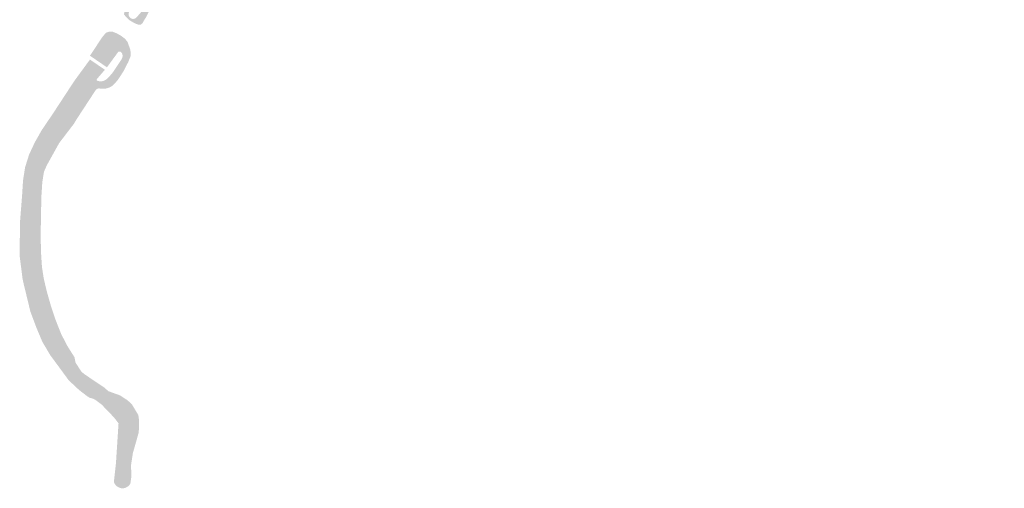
# Model space of a CAD drawing. Header units: metres. Extents: x 200208 to 204756, y 461621 to 464277.
# Tile 4 of 184: x 202027 to 202521, y 462245 to 462480. Entities that reach past the tile are written whole.
import ezdxf

# ---------------------------------------------------------------- set-up
doc = ezdxf.new("R2010")
doc.units = ezdxf.units.M
doc.layers.add('B-WE-OG-WATER_SLOOT-GA', color=7, linetype='Continuous', lineweight=18, true_color=0x70dbff, transparency=0.5)
doc.layers.add('B-WE-OG-WATER_SLOOT_TALUD-GA', color=7, linetype='Continuous', lineweight=18, true_color=0x9ee58b, transparency=0.5)

msp = doc.modelspace()

# ---------------------------------------------------------------- hatches: boundary and pattern name
at = {"layer": 'B-WE-OG-WATER_SLOOT-GA'}
h = msp.add_hatch(color=256, dxfattribs=at)
h.dxf.hatch_style = 1
edge = h.paths.add_edge_path()
edge.add_arc((202076.7915201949, 462462.9782253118), 1.041738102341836, 49.215498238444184, 139.1940747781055, ccw=False)
edge.add_arc((202076.0623940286, 462462.0420819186), 2.227629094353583, 2.442081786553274, 50.74424802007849, ccw=False)
edge.add_arc((202074.7935321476, 462461.9226010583), 3.501038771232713, -34.234146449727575, 3.5109138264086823, ccw=False)
edge.add_line((202077.688, 462459.953), (202072.996, 462452.938))
edge.add_line((202072.996, 462452.938), (202070.725, 462450.549))
edge.add_arc((202067.301225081, 462453.7059534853), 4.657101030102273, 248.09756953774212, 317.32183609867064, ccw=False)
edge.add_line((202065.564, 462449.385), (202063.483, 462445.91))
edge.add_arc((202065.4496722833, 462444.2901462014), 2.547886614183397, 74.72310033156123, 140.5233509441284, ccw=False)
edge.add_arc((202067.3002473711, 462453.7094492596), 7.060623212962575, 260.3855469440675, 317.2975778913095)
edge.add_line((202072.489, 462448.921), (202074.878, 462451.434))
edge.add_line((202074.878, 462451.434), (202080.013, 462459.113))
edge.add_arc((202075.7114676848, 462461.922113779), 5.137538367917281, 326.8534727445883, 393.3702194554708)
edge.add_line((202080.002, 462464.748), (202077.34, 462469.002))
edge.add_line((202077.34, 462469.002), (202076.657, 462469.479))
edge.add_line((202076.657, 462469.479), (202077.14, 462470.171))
edge.add_line((202077.14, 462470.171), (202074.844, 462471.773))
edge.add_line((202074.844, 462471.773), (202074.361, 462471.082))
edge.add_line((202074.361, 462471.082), (202073.504, 462471.681))
edge.add_arc((202072.6701843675, 462470.3298920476), 1.587684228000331, 58.31982377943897, 136.7374277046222)
edge.add_line((202071.514, 462471.418), (202069.941, 462469.263))
edge.add_line((202069.941, 462469.263), (202069.294, 462469.734))
edge.add_line((202069.294, 462469.734), (202068.823, 462469.088))
edge.add_line((202068.823, 462469.088), (202069.469, 462468.617))
edge.add_line((202069.469, 462468.617), (202063.691, 462460.701))
edge.add_line((202063.691, 462460.701), (202070.465, 462456.074))
edge.add_line((202070.465, 462456.074), (202076.003, 462463.659))
h = msp.add_hatch(color=256, dxfattribs=at)
h.dxf.hatch_style = 1
edge = h.paths.add_edge_path()
edge.add_arc((202078.9528219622, 462249.9283195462), 2.473893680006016, 192.3309363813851, 311.9009739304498)
edge.add_line((202080.605, 462248.087), (202081.575, 462250.284))
edge.add_line((202081.575, 462250.284), (202081.941, 462253.414))
edge.add_line((202081.941, 462253.414), (202081.993, 462257.85))
edge.add_line((202081.993, 462257.85), (202082.415, 462260.398))
edge.add_line((202082.415, 462260.398), (202084.156, 462266.937))
edge.add_line((202084.156, 462266.937), (202085.17, 462273.567))
edge.add_line((202085.17, 462273.567), (202085.295, 462278.68))
edge.add_line((202085.295, 462278.68), (202083.972, 462283.278))
edge.add_line((202083.972, 462283.278), (202082.631, 462285.544))
edge.add_line((202082.631, 462285.544), (202082.087, 462286.532))
edge.add_line((202082.087, 462286.532), (202081.377, 462287.374))
edge.add_line((202081.377, 462287.374), (202080.327, 462288.192))
edge.add_line((202080.327, 462288.192), (202078.67, 462289.17))
edge.add_line((202078.67, 462289.17), (202075.304, 462289.92))
edge.add_line((202075.304, 462289.92), (202073.426, 462290.635))
edge.add_line((202073.426, 462290.635), (202072.431, 462290.992))
edge.add_line((202072.431, 462290.992), (202069.491, 462292.926))
edge.add_line((202069.491, 462292.926), (202062.327, 462298.014))
edge.add_line((202062.327, 462298.014), (202059.286, 462300.391))
edge.add_line((202059.286, 462300.391), (202057.982, 462300.927))
edge.add_line((202057.982, 462300.927), (202057.115, 462301.099))
edge.add_line((202057.115, 462301.099), (202056.383, 462301.435))
edge.add_line((202056.383, 462301.435), (202056.164, 462301.734))
edge.add_line((202056.164, 462301.734), (202053.194, 462306.173))
edge.add_line((202053.194, 462306.173), (202051.704, 462309.232))
edge.add_line((202051.704, 462309.232), (202051.329, 462311.252))
edge.add_line((202051.329, 462311.252), (202050.895, 462312.26))
edge.add_line((202050.895, 462312.26), (202049.473, 462313.924))
edge.add_line((202049.473, 462313.924), (202048.223, 462316.079))
edge.add_line((202048.223, 462316.079), (202046.638, 462317.853))
edge.add_line((202046.638, 462317.853), (202045.183, 462319.936))
edge.add_line((202045.183, 462319.936), (202044.592, 462321.033))
edge.add_line((202044.592, 462321.033), (202043.974, 462322.608))
edge.add_line((202043.974, 462322.608), (202043.23, 462325.101))
edge.add_line((202043.23, 462325.101), (202041.754, 462330.726))
edge.add_line((202041.754, 462330.726), (202041.613, 462332.999))
edge.add_line((202041.613, 462332.999), (202041.325, 462333.603))
edge.add_line((202041.325, 462333.603), (202040.857, 462334.496))
edge.add_line((202040.857, 462334.496), (202040.227, 462335.343))
edge.add_line((202040.227, 462335.343), (202037.924, 462343.275))
edge.add_line((202037.924, 462343.275), (202036.408, 462347.295))
edge.add_line((202036.408, 462347.295), (202036.077, 462348.91))
edge.add_line((202036.077, 462348.91), (202035.234, 462355.82))
edge.add_line((202035.234, 462355.82), (202034.118, 462367.872))
edge.add_line((202034.118, 462367.872), (202033.878, 462371.872))
edge.add_line((202033.878, 462371.872), (202034.127, 462386.329))
edge.add_line((202034.127, 462386.329), (202035.397, 462397.859))
edge.add_line((202035.397, 462397.859), (202035.755, 462399.217))
edge.add_line((202035.755, 462399.217), (202037.208, 462402.374))
edge.add_line((202037.208, 462402.374), (202042.83, 462413.889))
edge.add_line((202042.83, 462413.889), (202045.985, 462419.459))
edge.add_line((202045.985, 462419.459), (202051.474, 462427.553))
edge.add_line((202051.474, 462427.553), (202063.483, 462445.91))
edge.add_line((202063.483, 462445.91), (202065.564, 462449.385))
edge.add_arc((202065.8387328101, 462449.853651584), 0.5432425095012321, 133.7607357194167, 239.6203262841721, ccw=False)
edge.add_line((202065.463, 462450.246), (202069.417, 462454.853))
edge.add_line((202069.417, 462454.853), (202062.429, 462459.625))
edge.add_line((202062.429, 462459.625), (202060.361, 462456.679))
edge.add_line((202060.361, 462456.679), (202054.109, 462446.685))
edge.add_line((202054.109, 462446.685), (202044.116, 462432.213))
edge.add_line((202044.116, 462432.213), (202035.69, 462419.058))
edge.add_line((202035.69, 462419.058), (202031.523, 462409.426))
edge.add_line((202031.523, 462409.426), (202030.205, 462404.714))
edge.add_line((202030.205, 462404.714), (202028.912, 462397.005))
edge.add_line((202028.912, 462397.005), (202027.716, 462384.385))
edge.add_line((202027.716, 462384.385), (202027.677, 462380.85))
edge.add_line((202027.677, 462380.85), (202027.426, 462372.006))
edge.add_line((202027.426, 462372.006), (202027.718, 462361.994))
edge.add_line((202027.718, 462361.994), (202028.162, 462354.962))
edge.add_line((202028.162, 462354.962), (202029.163, 462348.423))
edge.add_line((202029.163, 462348.423), (202030.765, 462341.561))
edge.add_line((202030.765, 462341.561), (202033.014, 462333.596))
edge.add_line((202033.014, 462333.596), (202034.29, 462329.773))
edge.add_line((202034.29, 462329.773), (202037.692, 462321.53))
edge.add_line((202037.692, 462321.53), (202042.491, 462312.457))
edge.add_line((202042.491, 462312.457), (202046.897, 462305.748))
edge.add_line((202046.897, 462305.748), (202050.751, 462301.276))
edge.add_line((202050.751, 462301.276), (202053.867, 462298.121))
edge.add_line((202053.867, 462298.121), (202061.124, 462291.81))
edge.add_line((202061.124, 462291.81), (202061.537, 462291.21))
edge.add_line((202061.537, 462291.21), (202062.888, 462290.665))
edge.add_line((202062.888, 462290.665), (202064.534, 462289.905))
edge.add_line((202064.534, 462289.905), (202072.099, 462284.59))
edge.add_line((202072.099, 462284.59), (202076.174, 462280.569))
edge.add_line((202076.174, 462280.569), (202078.235, 462276.822))
edge.add_line((202078.235, 462276.822), (202079.247, 462273.995))
edge.add_line((202079.247, 462273.995), (202079.44, 462273.444))
edge.add_line((202079.44, 462273.444), (202079.837, 462271.737))
edge.add_line((202079.837, 462271.737), (202080.02, 462269.712))
edge.add_line((202080.02, 462269.712), (202079.819, 462265.184))
edge.add_line((202079.819, 462265.184), (202076.87, 462253.706))
edge.add_line((202076.87, 462253.706), (202076.502, 462252.062))
edge.add_line((202076.502, 462252.062), (202076.536, 462249.4))
at = {"layer": 'B-WE-OG-WATER_SLOOT_TALUD-GA'}
h = msp.add_hatch(color=256, dxfattribs=at)
h.dxf.hatch_style = 1
edge = h.paths.add_edge_path()
edge.add_line((203004.744, 463575.181), (203002.495, 463575.041))
edge.add_line((203002.495, 463575.041), (203002.175, 463567.01))
edge.add_line((203002.175, 463567.01), (203002.183, 463561.219))
edge.add_line((203002.183, 463561.219), (203002.875, 463549.32))
edge.add_line((203002.875, 463549.32), (203004.697, 463530.505))
edge.add_line((203004.697, 463530.505), (203005.767, 463523.699))
edge.add_arc((203009.1272007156, 463524.6274434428), 3.486109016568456, 195.4457924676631, 237.4782552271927)
edge.add_line((203007.253, 463521.688), (203013.7, 463518.135))
edge.add_arc((203012.6691276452, 463517.475665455), 1.223691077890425, -100.88728047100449, 32.602531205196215, ccw=False)
edge.add_line((203012.438, 463516.274), (203008.425, 463517.929))
edge.add_arc((203007.7043474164, 463516.0199078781), 2.040581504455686, 69.31925830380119, 180.8678696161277)
edge.add_line((203005.664, 463515.989), (203005.979, 463494.273))
edge.add_line((203005.979, 463494.273), (203006.135, 463483.116))
edge.add_line((203006.135, 463483.116), (203005.968, 463477.86))
edge.add_line((203005.968, 463477.86), (203004.848, 463462.007))
edge.add_line((203004.848, 463462.007), (203002.599, 463445.457))
edge.add_line((203002.599, 463445.457), (202999.575, 463428.827))
edge.add_line((202999.575, 463428.827), (202994.995, 463409.699))
edge.add_line((202994.995, 463409.699), (202988.371, 463385.002))
edge.add_line((202988.371, 463385.002), (202981.811, 463360.656))
edge.add_line((202981.811, 463360.656), (202974.221, 463333.496))
edge.add_line((202974.221, 463333.496), (202970.572, 463319.376))
edge.add_line((202970.572, 463319.376), (202967.405, 463311.216))
edge.add_arc((202846.8480377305, 463355.1366138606), 128.3082283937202, 328.4404081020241, 339.98259926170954, ccw=False)
edge.add_arc((202882.8688175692, 463331.4560727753), 85.23131966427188, 313.618567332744, 329.33140310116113, ccw=False)
edge.add_line((202941.666, 463269.753), (202928.26, 463258.734))
edge.add_line((202928.26, 463258.734), (202920.217, 463255.385))
edge.add_line((202920.217, 463255.385), (202911.09, 463253.943))
edge.add_line((202911.09, 463253.943), (202902.476, 463252.522))
edge.add_arc((202909.6235396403, 463189.9939270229), 62.93526223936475, 96.5211351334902, 113.6600880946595)
edge.add_arc((202908.0719637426, 463200.4819857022), 52.77981909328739, 116.6878351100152, 144.5338387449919)
edge.add_line((202865.085, 463231.106), (202857.201, 463221.407))
edge.add_line((202857.201, 463221.407), (202846.951, 463207.465))
edge.add_line((202846.951, 463207.465), (202836.938, 463190.905))
edge.add_line((202836.938, 463190.905), (202828.203, 463176.818))
edge.add_line((202828.203, 463176.818), (202819.532, 463163.726))
edge.add_line((202819.532, 463163.726), (202812.041, 463151.319))
edge.add_line((202812.041, 463151.319), (202806.546, 463140.381))
edge.add_line((202806.546, 463140.381), (202800.073, 463126.383))
edge.add_line((202800.073, 463126.383), (202795.103, 463116.888))
edge.add_line((202795.103, 463116.888), (202792.039, 463111.658))
edge.add_line((202792.039, 463111.658), (202786.449, 463103.24))
edge.add_line((202786.449, 463103.24), (202783.668, 463099.657))
edge.add_line((202783.668, 463099.657), (202778.772, 463094.128))
edge.add_line((202778.772, 463094.128), (202771.151, 463087.023))
edge.add_line((202771.151, 463087.023), (202765.204, 463082.181))
edge.add_line((202765.204, 463082.181), (202761.5, 463079.388))
edge.add_line((202761.5, 463079.388), (202752.868, 463073.659))
edge.add_line((202752.868, 463073.659), (202737.363, 463063.78))
edge.add_line((202737.363, 463063.78), (202717.331, 463051.103))
edge.add_line((202717.331, 463051.103), (202705.902, 463044.242))
edge.add_line((202705.902, 463044.242), (202688.642, 463033.141))
edge.add_line((202688.642, 463033.141), (202674.478, 463024.169))
edge.add_line((202674.478, 463024.169), (202662.773, 463016.687))
edge.add_line((202662.773, 463016.687), (202654.353, 463011.303))
edge.add_line((202654.353, 463011.303), (202651.621, 463009.509))
edge.add_line((202651.621, 463009.509), (202646.2, 463005.971))
edge.add_line((202646.2, 463005.971), (202635.884, 462998.727))
edge.add_line((202635.884, 462998.727), (202624.657, 462989.682))
edge.add_line((202624.657, 462989.682), (202617.846, 462983.333))
edge.add_line((202617.846, 462983.333), (202605.59, 462970.859))
edge.add_line((202605.59, 462970.859), (202595.622, 462960.566))
edge.add_line((202595.622, 462960.566), (202581.341, 462945.148))
edge.add_line((202581.341, 462945.148), (202565.23, 462928.317))
edge.add_line((202565.23, 462928.317), (202557.733, 462920.265))
edge.add_line((202557.733, 462920.265), (202548.416, 462910.996))
edge.add_line((202548.416, 462910.996), (202542.462, 462905.84))
edge.add_line((202542.462, 462905.84), (202539.241, 462903.346))
edge.add_line((202539.241, 462903.346), (202532.779, 462898.989))
edge.add_line((202532.779, 462898.989), (202528.967, 462897.017))
edge.add_line((202528.967, 462897.017), (202521.67, 462893.63))
edge.add_line((202521.67, 462893.63), (202517.469, 462891.946))
edge.add_line((202517.469, 462891.946), (202500.296, 462885.95))
edge.add_line((202500.296, 462885.95), (202489.33, 462881.892))
edge.add_line((202489.33, 462881.892), (202479.406, 462877.744))
edge.add_line((202479.406, 462877.744), (202470.815, 462874.056))
edge.add_line((202470.815, 462874.056), (202463.179, 462869.796))
edge.add_line((202463.179, 462869.796), (202454.153, 462864.552))
edge.add_line((202454.153, 462864.552), (202449.69, 462862.439))
edge.add_line((202449.69, 462862.439), (202433.201, 462851.827))
edge.add_line((202433.201, 462851.827), (202417.504, 462842.102))
edge.add_line((202417.504, 462842.102), (202411.726, 462837.697))
edge.add_line((202411.726, 462837.697), (202411.307, 462837.418))
edge.add_line((202411.307, 462837.418), (202410.348, 462836.844))
edge.add_line((202410.348, 462836.844), (202407.66, 462835.625))
edge.add_line((202407.66, 462835.625), (202394.261, 462826.997))
edge.add_line((202394.261, 462826.997), (202385.439, 462821.827))
edge.add_line((202385.439, 462821.827), (202377.997, 462817.688))
edge.add_line((202377.997, 462817.688), (202372.435, 462814.781))
edge.add_line((202372.435, 462814.781), (202361.132, 462810.613))
edge.add_line((202361.132, 462810.613), (202346.184, 462806.071))
edge.add_line((202346.184, 462806.071), (202341.531, 462805.312))
edge.add_line((202341.531, 462805.312), (202332.56, 462802.998))
edge.add_line((202332.56, 462802.998), (202319.549, 462800.294))
edge.add_line((202319.549, 462800.294), (202318.271, 462799.747))
edge.add_line((202318.271, 462799.747), (202317.02, 462799.026))
edge.add_line((202317.02, 462799.026), (202311.642, 462797.199))
edge.add_line((202311.642, 462797.199), (202310.942, 462797.071))
edge.add_line((202310.942, 462797.071), (202308.181, 462797.359))
edge.add_line((202308.181, 462797.359), (202306.123, 462797.166))
edge.add_line((202306.123, 462797.166), (202294.349, 462794.601))
edge.add_line((202294.349, 462794.601), (202280.062, 462791.048))
edge.add_line((202280.062, 462791.048), (202257.181, 462785.956))
edge.add_line((202257.181, 462785.956), (202256.159, 462785.572))
edge.add_line((202256.159, 462785.572), (202254.76, 462784.732))
edge.add_line((202254.76, 462784.732), (202252.47, 462783.95))
edge.add_line((202252.47, 462783.95), (202232.817, 462779.733))
edge.add_line((202232.817, 462779.733), (202230.811, 462778.988))
edge.add_line((202230.811, 462778.988), (202228.979, 462777.962))
edge.add_line((202228.979, 462777.962), (202225.259, 462776.235))
edge.add_line((202225.259, 462776.235), (202223.757, 462775.493))
edge.add_line((202223.757, 462775.493), (202217.542, 462770.425))
edge.add_line((202217.542, 462770.425), (202209.057, 462762.476))
edge.add_line((202209.057, 462762.476), (202201.148, 462755.643))
edge.add_line((202201.148, 462755.643), (202195.267, 462749.725))
edge.add_line((202195.267, 462749.725), (202185.999, 462740.531))
edge.add_line((202185.999, 462740.531), (202180.718, 462734.633))
edge.add_line((202180.718, 462734.633), (202174.348, 462726.828))
edge.add_line((202174.348, 462726.828), (202168.805, 462718.261))
edge.add_line((202168.805, 462718.261), (202164.963, 462710.719))
edge.add_line((202164.963, 462710.719), (202158.958, 462694.789))
edge.add_line((202158.958, 462694.789), (202158.962, 462693.53))
edge.add_line((202158.962, 462693.53), (202158.926, 462692.819))
edge.add_line((202158.926, 462692.819), (202156.429, 462685.553))
edge.add_line((202156.429, 462685.553), (202155.233, 462683.089))
edge.add_line((202155.233, 462683.089), (202151.566, 462672.15))
edge.add_line((202151.566, 462672.15), (202150.797, 462668.901))
edge.add_line((202150.797, 462668.901), (202150.64, 462668.276))
edge.add_line((202150.64, 462668.276), (202150.038, 462667.112))
edge.add_line((202150.038, 462667.112), (202148.662, 462662.968))
edge.add_line((202148.662, 462662.968), (202144.91, 462653.359))
edge.add_line((202144.91, 462653.359), (202143.233, 462646.911))
edge.add_line((202143.233, 462646.911), (202140.589, 462638.109))
edge.add_line((202140.589, 462638.109), (202131.641, 462612.558))
edge.add_line((202131.641, 462612.558), (202125.252, 462591.099))
edge.add_line((202125.252, 462591.099), (202119.912, 462573.362))
edge.add_line((202119.912, 462573.362), (202119.901, 462571.995))
edge.add_line((202119.901, 462571.995), (202119.949, 462570.911))
edge.add_line((202119.949, 462570.911), (202119.921, 462570.723))
edge.add_line((202119.921, 462570.723), (202119.256, 462568.792))
edge.add_line((202119.256, 462568.792), (202118.802, 462568.373))
edge.add_line((202118.802, 462568.373), (202118.61, 462568.205))
edge.add_line((202118.61, 462568.205), (202112.787, 462549.518))
edge.add_line((202112.787, 462549.518), (202106.761, 462529.967))
edge.add_line((202106.761, 462529.967), (202101.888, 462514.51))
edge.add_line((202101.888, 462514.51), (202097.103, 462501.258))
edge.add_line((202097.103, 462501.258), (202092.065, 462490.278))
edge.add_line((202092.065, 462490.278), (202089.985, 462486.725))
edge.add_line((202089.985, 462486.725), (202087.273, 462483.354))
edge.add_line((202087.273, 462483.354), (202084.949, 462480.771))
edge.add_arc((202083.6345612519, 462482.7025527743), 2.336374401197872, 145.2881536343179, 304.2356336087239, ccw=False)
edge.add_line((202081.714, 462484.033), (202086.339, 462490.763))
edge.add_line((202086.339, 462490.763), (202089.17, 462494.534))
edge.add_line((202089.17, 462494.534), (202091.526, 462498.972))
edge.add_line((202091.526, 462498.972), (202093.333, 462503.251))
edge.add_line((202093.333, 462503.251), (202099.01, 462520.035))
edge.add_line((202099.01, 462520.035), (202105.006, 462540.898))
edge.add_line((202105.006, 462540.898), (202110.373, 462558.442))
edge.add_line((202110.373, 462558.442), (202114.991, 462573.518))
edge.add_line((202114.991, 462573.518), (202119.822, 462591.082))
edge.add_line((202119.822, 462591.082), (202126.958, 462614.063))
edge.add_line((202126.958, 462614.063), (202132.789, 462633.196))
edge.add_line((202132.789, 462633.196), (202138.659, 462651.213))
edge.add_line((202138.659, 462651.213), (202144.439, 462668.622))
edge.add_line((202144.439, 462668.622), (202149.631, 462683.934))
edge.add_line((202149.631, 462683.934), (202154.162, 462697.765))
edge.add_line((202154.162, 462697.765), (202158.832, 462710.177))
edge.add_line((202158.832, 462710.177), (202161.638, 462715.911))
edge.add_line((202161.638, 462715.911), (202163.823, 462720.014))
edge.add_line((202163.823, 462720.014), (202166.703, 462725.058))
edge.add_line((202166.703, 462725.058), (202169.268, 462728.93))
edge.add_line((202169.268, 462728.93), (202173.899, 462734.744))
edge.add_line((202173.899, 462734.744), (202176.05, 462737.591))
edge.add_line((202176.05, 462737.591), (202182.911, 462744.841))
edge.add_line((202182.911, 462744.841), (202193.874, 462755.629))
edge.add_line((202193.874, 462755.629), (202206.377, 462767.773))
edge.add_line((202206.377, 462767.773), (202215.769, 462776.418))
edge.add_arc((202243.9413836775, 462746.7198634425), 40.93485699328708, 104.6216398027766, 133.48974999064, ccw=False)
edge.add_line((202233.608, 462786.329), (202252.337, 462790.507))
edge.add_line((202252.337, 462790.507), (202278.451, 462795.998))
edge.add_line((202278.451, 462795.998), (202299.316, 462800.748))
edge.add_line((202299.316, 462800.748), (202316.678, 462804.691))
edge.add_line((202316.678, 462804.691), (202345.981, 462811.355))
edge.add_line((202345.981, 462811.355), (202355.866, 462814.019))
edge.add_line((202355.866, 462814.019), (202365.877, 462817.401))
edge.add_line((202365.877, 462817.401), (202372.383, 462820.305))
edge.add_line((202372.383, 462820.305), (202376.642, 462822.298))
edge.add_line((202376.642, 462822.298), (202380.741, 462824.477))
edge.add_line((202380.741, 462824.477), (202384.167, 462826.309))
edge.add_line((202384.167, 462826.309), (202387.906, 462828.698))
edge.add_line((202387.906, 462828.698), (202401.134, 462837.206))
edge.add_line((202401.134, 462837.206), (202414.248, 462845.916))
edge.add_line((202414.248, 462845.916), (202417.185, 462848.024))
edge.add_line((202417.185, 462848.024), (202426.825, 462854.002))
edge.add_line((202426.825, 462854.002), (202437.046, 462860.791))
edge.add_line((202437.046, 462860.791), (202445.475, 462865.84))
edge.add_line((202445.475, 462865.84), (202449.869, 462868.542))
edge.add_line((202449.869, 462868.542), (202457.759, 462873.403))
edge.add_line((202457.759, 462873.403), (202463.103, 462876.144))
edge.add_line((202463.103, 462876.144), (202468.101, 462878.429))
edge.add_line((202468.101, 462878.429), (202476.817, 462882.782))
edge.add_line((202476.817, 462882.782), (202478.81, 462883.549))
edge.add_line((202478.81, 462883.549), (202489.415, 462887.675))
edge.add_line((202489.415, 462887.675), (202503.807, 462892.791))
edge.add_line((202503.807, 462892.791), (202513.628, 462896.345))
edge.add_line((202513.628, 462896.345), (202525.307, 462901.478))
edge.add_line((202525.307, 462901.478), (202531.034, 462904.708))
edge.add_line((202531.034, 462904.708), (202534.928, 462907.303))
edge.add_line((202534.928, 462907.303), (202539.506, 462910.681))
edge.add_line((202539.506, 462910.681), (202541.348, 462912.195))
edge.add_line((202541.348, 462912.195), (202545.235, 462915.587))
edge.add_line((202545.235, 462915.587), (202550.719, 462921.513))
edge.add_line((202550.719, 462921.513), (202561.042, 462931.968))
edge.add_line((202561.042, 462931.968), (202575.532, 462947.252))
edge.add_line((202575.532, 462947.252), (202586.631, 462959.173))
edge.add_line((202586.631, 462959.173), (202597.28, 462970.294))
edge.add_line((202597.28, 462970.294), (202607.308, 462980.889))
edge.add_line((202607.308, 462980.889), (202615.662, 462989.43))
edge.add_line((202615.662, 462989.43), (202623.335, 462996.086))
edge.add_line((202623.335, 462996.086), (202628.692, 463000.593))
edge.add_line((202628.692, 463000.593), (202636.124, 463006.236))
edge.add_line((202636.124, 463006.236), (202644.982, 463012.22))
edge.add_line((202644.982, 463012.22), (202656.055, 463019.465))
edge.add_line((202656.055, 463019.465), (202665.84, 463025.547))
edge.add_line((202665.84, 463025.547), (202684.605, 463037.244))
edge.add_line((202684.605, 463037.244), (202701.157, 463048.063))
edge.add_line((202701.157, 463048.063), (202720.854, 463060.309))
edge.add_line((202720.854, 463060.309), (202735.71, 463069.79))
edge.add_line((202735.71, 463069.79), (202751.977, 463079.718))
edge.add_line((202751.977, 463079.718), (202760.019, 463085.347))
edge.add_line((202760.019, 463085.347), (202766.29, 463090.522))
edge.add_line((202766.29, 463090.522), (202774.994, 463098.527))
edge.add_line((202774.994, 463098.527), (202779.902, 463104.184))
edge.add_line((202779.902, 463104.184), (202784.712, 463110.598))
edge.add_line((202784.712, 463110.598), (202788.406, 463116.497))
edge.add_line((202788.406, 463116.497), (202794.004, 463126.416))
edge.add_line((202794.004, 463126.416), (202800.938, 463141.427))
edge.add_line((202800.938, 463141.427), (202806.381, 463152.337))
edge.add_line((202806.381, 463152.337), (202807.596, 463154.564))
edge.add_line((202807.596, 463154.564), (202813.636, 463164.807))
edge.add_line((202813.636, 463164.807), (202829.11, 463189.417))
edge.add_line((202829.11, 463189.417), (202833.694, 463196.977))
edge.add_line((202833.694, 463196.977), (202842.488, 463211.764))
edge.add_line((202842.488, 463211.764), (202851.555, 463224.665))
edge.add_arc((203170.6295171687, 462960.4390228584), 414.2751676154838, 137.1620413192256, 140.3718050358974, ccw=False)
edge.add_line((202866.85, 463242.116), (202867.768, 463242.916))
edge.add_line((202867.768, 463242.916), (202870.885, 463245.27))
edge.add_arc((202868.9839524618, 463248.2005059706), 3.493114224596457, 302.9718643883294, 411.5726314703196)
edge.add_line((202871.155, 463250.937), (202868.728, 463248.902))
edge.add_line((202868.728, 463248.902), (202869.338, 463247.384))
edge.add_line((202869.338, 463247.384), (202869.265, 463245.635))
edge.add_line((202869.265, 463245.635), (202866.721, 463243.181))
edge.add_line((202866.721, 463243.181), (202860.205, 463236.661))
edge.add_line((202860.205, 463236.661), (202855.026, 463230.638))
edge.add_line((202855.026, 463230.638), (202849.233, 463222.878))
edge.add_line((202849.233, 463222.878), (202842.454, 463213.543))
edge.add_line((202842.454, 463213.543), (202835.942, 463202.87))
edge.add_line((202835.942, 463202.87), (202828.69, 463191.116))
edge.add_line((202828.69, 463191.116), (202820.884, 463178.244))
edge.add_line((202820.884, 463178.244), (202814.837, 463168.408))
edge.add_line((202814.837, 463168.408), (202807.667, 463157.37))
edge.add_line((202807.667, 463157.37), (202803.235, 463148.626))
edge.add_line((202803.235, 463148.626), (202799.387, 463140.92))
edge.add_line((202799.387, 463140.92), (202794.668, 463130.681))
edge.add_line((202794.668, 463130.681), (202790.151, 463122.126))
edge.add_line((202790.151, 463122.126), (202786.285, 463115.266))
edge.add_line((202786.285, 463115.266), (202781.699, 463108.42))
edge.add_line((202781.699, 463108.42), (202778.206, 463103.627))
edge.add_line((202778.206, 463103.627), (202772.318, 463097.574))
edge.add_line((202772.318, 463097.574), (202766.34, 463091.93))
edge.add_line((202766.34, 463091.93), (202758.292, 463085.493))
edge.add_line((202758.292, 463085.493), (202748.514, 463078.94))
edge.add_line((202748.514, 463078.94), (202733.716, 463069.444))
edge.add_line((202733.716, 463069.444), (202697.793, 463047.193))
edge.add_line((202697.793, 463047.193), (202676.845, 463033.935))
edge.add_line((202676.845, 463033.935), (202664.007, 463025.701))
edge.add_line((202664.007, 463025.701), (202655.468, 463020.348))
edge.add_line((202655.468, 463020.348), (202650.321, 463017.157))
edge.add_line((202650.321, 463017.157), (202644.792, 463013.744))
edge.add_line((202644.792, 463013.744), (202636.107, 463007.506))
edge.add_line((202636.107, 463007.506), (202628.088, 463001.388))
edge.add_line((202628.088, 463001.388), (202626.412, 463000))
edge.add_line((202626.412, 463000), (202621.392, 462995.84))
edge.add_line((202621.392, 462995.84), (202614.783, 462990.122))
edge.add_line((202614.783, 462990.122), (202607.412, 462982.841))
edge.add_line((202607.412, 462982.841), (202593.569, 462968.449))
edge.add_line((202593.569, 462968.449), (202577.315, 462951.088))
edge.add_line((202577.315, 462951.088), (202561.719, 462934.791))
edge.add_line((202561.719, 462934.791), (202550.358, 462922.838))
edge.add_line((202550.358, 462922.838), (202544.59, 462916.763))
edge.add_line((202544.59, 462916.763), (202540.28, 462913.087))
edge.add_line((202540.28, 462913.087), (202535.463, 462909.426))
edge.add_line((202535.463, 462909.426), (202530.441, 462905.737))
edge.add_line((202530.441, 462905.737), (202524.593, 462902.817))
edge.add_line((202524.593, 462902.817), (202517.964, 462899.852))
edge.add_line((202517.964, 462899.852), (202509.731, 462896.559))
edge.add_line((202509.731, 462896.559), (202493.897, 462890.668))
edge.add_line((202493.897, 462890.668), (202476.785, 462883.966))
edge.add_line((202476.785, 462883.966), (202470.199, 462881.304))
edge.add_line((202470.199, 462881.304), (202463.895, 462877.855))
edge.add_line((202463.895, 462877.855), (202456.701, 462874.092))
edge.add_line((202456.701, 462874.092), (202448.906, 462869.498))
edge.add_line((202448.906, 462869.498), (202438.415, 462863.082))
edge.add_line((202438.415, 462863.082), (202427.715, 462856.503))
edge.add_line((202427.715, 462856.503), (202416.962, 462849.212))
edge.add_line((202416.962, 462849.212), (202406.773, 462842.686))
edge.add_line((202406.773, 462842.686), (202395.857, 462835.638))
edge.add_line((202395.857, 462835.638), (202387.83, 462830.033))
edge.add_line((202387.83, 462830.033), (202381.378, 462826.148))
edge.add_line((202381.378, 462826.148), (202374.221, 462822.485))
edge.add_line((202374.221, 462822.485), (202367.495, 462819.692))
edge.add_line((202367.495, 462819.692), (202360.534, 462817.008))
edge.add_line((202360.534, 462817.008), (202353.349, 462814.737))
edge.add_line((202353.349, 462814.737), (202345.76, 462812.612))
edge.add_line((202345.76, 462812.612), (202330.157, 462808.885))
edge.add_line((202330.157, 462808.885), (202286.541, 462799.104))
edge.add_line((202286.541, 462799.104), (202231.186, 462786.741))
edge.add_line((202231.186, 462786.741), (202227.147, 462785.431))
edge.add_line((202227.147, 462785.431), (202223.648, 462784.005))
edge.add_line((202223.648, 462784.005), (202220.822, 462782.423))
edge.add_line((202220.822, 462782.423), (202218.465, 462780.625))
edge.add_line((202218.465, 462780.625), (202214.022, 462777.021))
edge.add_line((202214.022, 462777.021), (202203.128, 462766.252))
edge.add_line((202203.128, 462766.252), (202202.752, 462765.88))
edge.add_line((202202.752, 462765.88), (202201.725, 462765.536))
edge.add_line((202201.725, 462765.536), (202200.915, 462764.474))
edge.add_line((202200.915, 462764.474), (202200.647, 462763.397))
edge.add_line((202200.647, 462763.397), (202198.045, 462761.334))
edge.add_line((202198.045, 462761.334), (202193.897, 462757.383))
edge.add_line((202193.897, 462757.383), (202188.532, 462752.347))
edge.add_line((202188.532, 462752.347), (202183.743, 462747.329))
edge.add_line((202183.743, 462747.329), (202179.023, 462742.308))
edge.add_line((202179.023, 462742.308), (202174.48, 462737.588))
edge.add_line((202174.48, 462737.588), (202170.395, 462732.245))
edge.add_line((202170.395, 462732.245), (202166.622, 462727.164))
edge.add_line((202166.622, 462727.164), (202162.53, 462720.43))
edge.add_line((202162.53, 462720.43), (202158.987, 462713.884))
edge.add_line((202158.987, 462713.884), (202156.155, 462706.098))
edge.add_line((202156.155, 462706.098), (202153.183, 462698.179))
edge.add_line((202153.183, 462698.179), (202147.53, 462681.825))
edge.add_line((202147.53, 462681.825), (202138.635, 462655.255))
edge.add_line((202138.635, 462655.255), (202124.67, 462612.517))
edge.add_line((202124.67, 462612.517), (202110.62, 462564.425))
edge.add_line((202110.62, 462564.425), (202100.1, 462529.558))
edge.add_line((202100.1, 462529.558), (202095.354, 462514.128))
edge.add_line((202095.354, 462514.128), (202092.806, 462506.808))
edge.add_line((202092.806, 462506.808), (202090.831, 462501.744))
edge.add_line((202090.831, 462501.744), (202088.739, 462497.327))
edge.add_line((202088.739, 462497.327), (202086.871, 462493.65))
edge.add_line((202086.871, 462493.65), (202084.216, 462490.911))
edge.add_line((202084.216, 462490.911), (202082.066, 462488.055))
edge.add_line((202082.066, 462488.055), (202080.684, 462485.958))
edge.add_line((202080.684, 462485.958), (202079.306, 462483.997))
edge.add_line((202079.306, 462483.997), (202078.963, 462482.684))
edge.add_line((202078.963, 462482.684), (202080.044, 462481.331))
edge.add_line((202080.044, 462481.331), (202081.695, 462479.758))
edge.add_line((202081.695, 462479.758), (202083.529, 462478.688))
edge.add_line((202083.529, 462478.688), (202085.033, 462477.9))
edge.add_line((202085.033, 462477.9), (202086.174, 462477.494))
edge.add_line((202086.174, 462477.494), (202087.172, 462477.492))
edge.add_line((202087.172, 462477.492), (202087.429, 462477.492))
edge.add_line((202087.429, 462477.492), (202088.297, 462478.214))
edge.add_line((202088.297, 462478.214), (202088.941, 462479.382))
edge.add_line((202088.941, 462479.382), (202090.114, 462481.282))
edge.add_line((202090.114, 462481.282), (202094.252, 462489.676))
edge.add_line((202094.252, 462489.676), (202098.578, 462498.709))
edge.add_line((202098.578, 462498.709), (202101.362, 462507.175))
edge.add_line((202101.362, 462507.175), (202105.65, 462520.821))
edge.add_line((202105.65, 462520.821), (202113.374, 462545.594))
edge.add_line((202113.374, 462545.594), (202122.099, 462575.763))
edge.add_line((202122.099, 462575.763), (202133.53, 462612.842))
edge.add_line((202133.53, 462612.842), (202143.773, 462645.105))
edge.add_line((202143.773, 462645.105), (202151.676, 462670.212))
edge.add_line((202151.676, 462670.212), (202157.93, 462688.617))
edge.add_line((202157.93, 462688.617), (202161.914, 462699.932))
edge.add_line((202161.914, 462699.932), (202165.73, 462708.911))
edge.add_line((202165.73, 462708.911), (202169.189, 462716.07))
edge.add_line((202169.189, 462716.07), (202173.284, 462722.939))
edge.add_line((202173.284, 462722.939), (202177.253, 462728.964))
edge.add_line((202177.253, 462728.964), (202182.758, 462735.318))
edge.add_line((202182.758, 462735.318), (202189.382, 462741.709))
edge.add_line((202189.382, 462741.709), (202197.736, 462749.271))
edge.add_line((202197.736, 462749.271), (202205.348, 462756.989))
edge.add_line((202205.348, 462756.989), (202214.919, 462765.636))
edge.add_line((202214.919, 462765.636), (202222.491, 462773.118))
edge.add_line((202222.491, 462773.118), (202225.931, 462776.039))
edge.add_line((202225.931, 462776.039), (202228.956, 462777.479))
edge.add_line((202228.956, 462777.479), (202232.408, 462778.432))
edge.add_line((202232.408, 462778.432), (202237.093, 462779.824))
edge.add_line((202237.093, 462779.824), (202242.104, 462780.733))
edge.add_line((202242.104, 462780.733), (202271.144, 462787.131))
edge.add_line((202271.144, 462787.131), (202303.908, 462794.507))
edge.add_line((202303.908, 462794.507), (202338.757, 462802.469))
edge.add_line((202338.757, 462802.469), (202354.588, 462805.851))
edge.add_line((202354.588, 462805.851), (202361.169, 462808.309))
edge.add_line((202361.169, 462808.309), (202368.569, 462810.981))
edge.add_line((202368.569, 462810.981), (202375.912, 462813.993))
edge.add_line((202375.912, 462813.993), (202383.074, 462817.825))
edge.add_line((202383.074, 462817.825), (202389.968, 462821.732))
edge.add_line((202389.968, 462821.732), (202399.365, 462827.84))
edge.add_line((202399.365, 462827.84), (202411.384, 462835.502))
edge.add_line((202411.384, 462835.502), (202429.771, 462847.695))
edge.add_line((202429.771, 462847.695), (202447.531, 462859.297))
edge.add_line((202447.531, 462859.297), (202461.424, 462867.277))
edge.add_line((202461.424, 462867.277), (202471.537, 462872.314))
edge.add_line((202471.537, 462872.314), (202478.656, 462875.808))
edge.add_line((202478.656, 462875.808), (202487.357, 462878.918))
edge.add_line((202487.357, 462878.918), (202495.691, 462882.207))
edge.add_line((202495.691, 462882.207), (202506.286, 462886.281))
edge.add_line((202506.286, 462886.281), (202517.582, 462889.995))
edge.add_line((202517.582, 462889.995), (202526.208, 462894.022))
edge.add_line((202526.208, 462894.022), (202533.787, 462898.215))
edge.add_line((202533.787, 462898.215), (202540.214, 462902.407))
edge.add_line((202540.214, 462902.407), (202546.711, 462907.885))
edge.add_line((202546.711, 462907.885), (202553.229, 462914.109))
edge.add_line((202553.229, 462914.109), (202556.485, 462917.462))
edge.add_line((202556.485, 462917.462), (202560.216, 462921.303))
edge.add_line((202560.216, 462921.303), (202566.654, 462928.275))
edge.add_line((202566.654, 462928.275), (202580.278, 462942.3))
edge.add_line((202580.278, 462942.3), (202592.232, 462954.867))
edge.add_line((202592.232, 462954.867), (202607.431, 462971.31))
edge.add_line((202607.431, 462971.31), (202618.601, 462982.191))
edge.add_line((202618.601, 462982.191), (202627.091, 462989.925))
edge.add_line((202627.091, 462989.925), (202634.836, 462996.39))
edge.add_line((202634.836, 462996.39), (202639.741, 463000))
edge.add_line((202639.741, 463000), (202643.29, 463002.611))
edge.add_line((202643.29, 463002.611), (202653.672, 463009.592))
edge.add_line((202653.672, 463009.592), (202654.975, 463010.4))
edge.add_line((202654.975, 463010.4), (202660.007, 463013.519))
edge.add_line((202660.007, 463013.519), (202665.426, 463016.877))
edge.add_line((202665.426, 463016.877), (202703.717, 463041.197))
edge.add_line((202703.717, 463041.197), (202721.851, 463052.176))
edge.add_line((202721.851, 463052.176), (202738.549, 463063.044))
edge.add_line((202738.549, 463063.044), (202754.829, 463073.018))
edge.add_line((202754.829, 463073.018), (202765.589, 463080.504))
edge.add_line((202765.589, 463080.504), (202774.654, 463088.04))
edge.add_line((202774.654, 463088.04), (202782.318, 463095.835))
edge.add_line((202782.318, 463095.835), (202790.03, 463105.907))
edge.add_line((202790.03, 463105.907), (202798.949, 463120.375))
edge.add_line((202798.949, 463120.375), (202804.147, 463131.625))
edge.add_line((202804.147, 463131.625), (202809.532, 463142.569))
edge.add_line((202809.532, 463142.569), (202819.319, 463160.462))
edge.add_line((202819.319, 463160.462), (202832.879, 463182.039))
edge.add_line((202832.879, 463182.039), (202846.165, 463201.145))
edge.add_line((202846.165, 463201.145), (202856.048, 463216.05))
edge.add_line((202856.048, 463216.05), (202864.945, 463227.781))
edge.add_line((202864.945, 463227.781), (202865.696, 463228.615))
edge.add_line((202865.696, 463228.615), (202872.202, 463235.833))
edge.add_line((202872.202, 463235.833), (202877.752, 463240.728))
edge.add_line((202877.752, 463240.728), (202882.119, 463244.135))
edge.add_line((202882.119, 463244.135), (202886.894, 463246.304))
edge.add_line((202886.894, 463246.304), (202892.683, 463248.559))
edge.add_line((202892.683, 463248.559), (202898.917, 463250.177))
edge.add_line((202898.917, 463250.177), (202904.595, 463250.91))
edge.add_line((202904.595, 463250.91), (202910.719, 463251.838))
edge.add_line((202910.719, 463251.838), (202912.646, 463252.167))
edge.add_line((202912.646, 463252.167), (202913.702, 463252.347))
edge.add_line((202913.702, 463252.347), (202914.002, 463252.398))
edge.add_line((202914.002, 463252.398), (202914.724, 463252.521))
edge.add_line((202914.724, 463252.521), (202920.09, 463253.437))
edge.add_line((202920.09, 463253.437), (202920.752, 463253.55))
edge.add_line((202920.752, 463253.55), (202922.809, 463253.901))
edge.add_line((202922.809, 463253.901), (202923.936, 463254.341))
edge.add_line((202923.936, 463254.341), (202927.75, 463255.829))
edge.add_line((202927.75, 463255.829), (202933.586, 463260.616))
edge.add_line((202933.586, 463260.616), (202941.101, 463267.283))
edge.add_line((202941.101, 463267.283), (202948.962, 463276.064))
edge.add_line((202948.962, 463276.064), (202954.902, 463284.042))
edge.add_line((202954.902, 463284.042), (202956.854, 463287.029))
edge.add_line((202956.854, 463287.029), (202960.372, 463292.413))
edge.add_line((202960.372, 463292.413), (202964.479, 463300.167))
edge.add_line((202964.479, 463300.167), (202968.576, 463309.594))
edge.add_line((202968.576, 463309.594), (202972.25, 463319.402))
edge.add_line((202972.25, 463319.402), (202975.523, 463331.599))
edge.add_line((202975.523, 463331.599), (202981.205, 463351.877))
edge.add_line((202981.205, 463351.877), (202985.926, 463369.428))
edge.add_line((202985.926, 463369.428), (202986.928, 463373.134))
edge.add_line((202986.928, 463373.134), (202988.422, 463378.66))
edge.add_line((202988.422, 463378.66), (202991.471, 463389.938))
edge.add_line((202991.471, 463389.938), (202997.321, 463410.986))
edge.add_line((202997.321, 463410.986), (203000.874, 463426.073))
edge.add_line((203000.874, 463426.073), (203003.223, 463437.569))
edge.add_line((203003.223, 463437.569), (203005.03, 463449.706))
edge.add_line((203005.03, 463449.706), (203006.705, 463460.688))
edge.add_line((203006.705, 463460.688), (203007.411, 463471.383))
edge.add_line((203007.411, 463471.383), (203007.929, 463483.355))
edge.add_line((203007.929, 463483.355), (203008.03, 463495.389))
edge.add_line((203008.03, 463495.389), (203007.929, 463506.364))
edge.add_line((203007.929, 463506.364), (203007.422, 463516.275))
edge.add_line((203007.422, 463516.275), (203007.4, 463517.13))
edge.add_line((203007.4, 463517.13), (203007.674, 463517.335))
edge.add_line((203007.674, 463517.335), (203012.215, 463514.901))
edge.add_line((203012.215, 463514.901), (203012.341, 463514.946))
edge.add_line((203012.341, 463514.946), (203012.466, 463514.995))
edge.add_line((203012.466, 463514.995), (203012.589, 463515.048))
edge.add_line((203012.589, 463515.048), (203012.711, 463515.104))
edge.add_line((203012.711, 463515.104), (203012.831, 463515.164))
edge.add_line((203012.831, 463515.164), (203012.949, 463515.227))
edge.add_line((203012.949, 463515.227), (203013.065, 463515.294))
edge.add_line((203013.065, 463515.294), (203013.179, 463515.365))
edge.add_line((203013.179, 463515.365), (203013.291, 463515.438))
edge.add_line((203013.291, 463515.438), (203013.4, 463515.516))
edge.add_line((203013.4, 463515.516), (203013.508, 463515.596))
edge.add_line((203013.508, 463515.596), (203013.613, 463515.679))
edge.add_line((203013.613, 463515.679), (203013.715, 463515.766))
edge.add_line((203013.715, 463515.766), (203013.815, 463515.855))
edge.add_line((203013.815, 463515.855), (203013.912, 463515.948))
edge.add_line((203013.912, 463515.948), (203014.006, 463516.043))
edge.add_line((203014.006, 463516.043), (203014.097, 463516.141))
edge.add_line((203014.097, 463516.141), (203014.185, 463516.242))
edge.add_line((203014.185, 463516.242), (203014.271, 463516.346))
edge.add_line((203014.271, 463516.346), (203014.353, 463516.451))
edge.add_line((203014.353, 463516.451), (203014.432, 463516.56))
edge.add_line((203014.432, 463516.56), (203014.507, 463516.67))
edge.add_line((203014.507, 463516.67), (203014.546, 463516.729))
edge.add_line((203014.546, 463516.729), (203014.616, 463516.843))
edge.add_line((203014.616, 463516.843), (203014.683, 463516.959))
edge.add_line((203014.683, 463516.959), (203014.747, 463517.077))
edge.add_line((203014.747, 463517.077), (203014.807, 463517.197))
edge.add_line((203014.807, 463517.197), (203014.864, 463517.318))
edge.add_line((203014.864, 463517.318), (203014.916, 463517.441))
edge.add_line((203014.916, 463517.441), (203014.966, 463517.566))
edge.add_line((203014.966, 463517.566), (203015.011, 463517.692))
edge.add_line((203015.011, 463517.692), (203015.053, 463517.82))
edge.add_line((203015.053, 463517.82), (203015.09, 463517.948))
edge.add_line((203015.09, 463517.948), (203015.124, 463518.078))
edge.add_line((203015.124, 463518.078), (203015.154, 463518.208))
edge.add_line((203015.154, 463518.208), (203015.181, 463518.34))
edge.add_line((203015.181, 463518.34), (203015.203, 463518.472))
edge.add_line((203015.203, 463518.472), (203015.221, 463518.605))
edge.add_line((203015.221, 463518.605), (203015.235, 463518.738))
edge.add_line((203015.235, 463518.738), (203015.246, 463518.872))
edge.add_line((203015.246, 463518.872), (203015.252, 463519.006))
edge.add_line((203015.252, 463519.006), (203015.254, 463519.14))
edge.add_line((203015.254, 463519.14), (203015.253, 463519.274))
edge.add_line((203015.253, 463519.274), (203015.247, 463519.407))
edge.add_line((203015.247, 463519.407), (203015.237, 463519.541))
edge.add_line((203015.237, 463519.541), (203015.224, 463519.674))
edge.add_line((203015.224, 463519.674), (203015.206, 463519.807))
edge.add_line((203015.206, 463519.807), (203015.184, 463519.94))
edge.add_line((203015.184, 463519.94), (203015.159, 463520.071))
edge.add_line((203015.159, 463520.071), (203015.129, 463520.202))
edge.add_line((203015.129, 463520.202), (203015.096, 463520.332))
edge.add_line((203015.096, 463520.332), (203015.09, 463520.354))
edge.add_line((203015.09, 463520.354), (203011.936, 463521.844))
edge.add_line((203011.936, 463521.844), (203007.273, 463523.638))
edge.add_line((203007.273, 463523.638), (203006.765, 463524.426))
edge.add_line((203006.765, 463524.426), (203005.639, 463538.366))
edge.add_line((203005.639, 463538.366), (203004.436, 463552.258))
edge.add_line((203004.436, 463552.258), (203004.05, 463560.088))
edge.add_line((203004.05, 463560.088), (203004.173, 463566.356))
edge.add_line((203004.173, 463566.356), (203004.593, 463572.092))
edge.add_line((203004.593, 463572.092), (203004.744, 463575.181))
h = msp.add_hatch(color=256, dxfattribs=at)
h.dxf.hatch_style = 1
edge = h.paths.add_edge_path()
edge.add_arc((202078.2476168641, 462249.2697399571), 4.492839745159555, 196.2833844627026, 259.5796007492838)
edge.add_arc((202078.2469625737, 462249.2688342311), 4.49183064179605, 259.5857193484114, 332.5756484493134)
edge.add_line((202082.234, 462247.2), (202082.696, 462250.567))
edge.add_line((202082.696, 462250.567), (202082.563, 462256.52))
edge.add_line((202082.563, 462256.52), (202083.468, 462262.437))
edge.add_line((202083.468, 462262.437), (202086.426, 462272.83))
edge.add_line((202086.426, 462272.83), (202086.628, 462278.481))
edge.add_line((202086.628, 462278.481), (202086.192, 462281.596))
edge.add_line((202086.192, 462281.596), (202082.958, 462286.969))
edge.add_line((202082.958, 462286.969), (202080.812, 462288.935))
edge.add_line((202080.812, 462288.935), (202077.103, 462291.389))
edge.add_line((202077.103, 462291.389), (202071.169, 462293.525))
edge.add_line((202071.169, 462293.525), (202069.196, 462295.282))
edge.add_line((202069.196, 462295.282), (202059.396, 462301.884))
edge.add_line((202059.396, 462301.884), (202057.649, 462303.296))
edge.add_line((202057.649, 462303.296), (202054.673, 462307.899))
edge.add_line((202054.673, 462307.899), (202054.14, 462310.579))
edge.add_line((202054.14, 462310.579), (202050.368, 462316.576))
edge.add_line((202050.368, 462316.576), (202047.376, 462322.466))
edge.add_line((202047.376, 462322.466), (202044.603, 462329.515))
edge.add_line((202044.603, 462329.515), (202042.287, 462336.451))
edge.add_line((202042.287, 462336.451), (202040.16, 462343.983))
edge.add_line((202040.16, 462343.983), (202038.694, 462350.262))
edge.add_line((202038.694, 462350.262), (202037.816, 462356.004))
edge.add_line((202037.816, 462356.004), (202037.409, 462362.441))
edge.add_line((202037.409, 462362.441), (202037.13, 462372.01))
edge.add_line((202037.13, 462372.01), (202037.375, 462380.659))
edge.add_line((202037.375, 462380.659), (202037.48, 462390.186))
edge.add_line((202037.48, 462390.186), (202037.991, 462398.285))
edge.add_line((202037.991, 462398.285), (202038.844, 462403.706))
edge.add_line((202038.844, 462403.706), (202040.318, 462406.969))
edge.add_line((202040.318, 462406.969), (202046.423, 462417.983))
edge.add_line((202046.423, 462417.983), (202053.854, 462427.725))
edge.add_line((202053.854, 462427.725), (202055.067, 462429.757))
edge.add_line((202055.067, 462429.757), (202064.724, 462444.52))
edge.add_arc((202066.4718779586, 462443.4137337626), 2.068550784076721, 85.53263406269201, 147.6694780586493, ccw=False)
edge.add_arc((202068.3967874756, 462453.6193422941), 8.33216478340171, 257.7789321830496, 305.9124070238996)
edge.add_line((202073.284, 462446.871), (202075.723, 462449.459))
edge.add_line((202075.723, 462449.459), (202078.651, 462453.906))
edge.add_line((202078.651, 462453.906), (202081.105, 462458.631))
edge.add_line((202081.105, 462458.631), (202082.377, 462461.789))
edge.add_line((202082.377, 462461.789), (202082.293, 462463.867))
edge.add_line((202082.293, 462463.867), (202082.258, 462464.727))
edge.add_line((202082.258, 462464.727), (202080.775, 462468.865))
edge.add_line((202080.775, 462468.865), (202079.497, 462470.461))
edge.add_line((202079.497, 462470.461), (202077.504, 462471.908))
edge.add_line((202077.504, 462471.908), (202075.636, 462473.012))
edge.add_line((202075.636, 462473.012), (202073.289, 462473.961))
edge.add_arc((202072.490425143, 462468.9257601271), 5.098172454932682, 80.98810945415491, 121.3635113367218)
edge.add_line((202069.837, 462473.279), (202068.062, 462471.18))
edge.add_line((202068.062, 462471.18), (202061.942, 462461.895))
edge.add_line((202061.942, 462461.895), (202063.691, 462460.701))
edge.add_line((202063.691, 462460.701), (202069.469, 462468.617))
edge.add_line((202069.469, 462468.617), (202068.823, 462469.088))
edge.add_line((202068.823, 462469.088), (202069.294, 462469.734))
edge.add_line((202069.294, 462469.734), (202069.941, 462469.263))
edge.add_line((202069.941, 462469.263), (202071.514, 462471.418))
edge.add_arc((202072.6701843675, 462470.3298920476), 1.587684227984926, 58.31982377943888, 136.7374277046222, ccw=False)
edge.add_line((202073.504, 462471.681), (202074.361, 462471.082))
edge.add_line((202074.361, 462471.082), (202074.844, 462471.773))
edge.add_line((202074.844, 462471.773), (202077.14, 462470.171))
edge.add_line((202077.14, 462470.171), (202076.657, 462469.479))
edge.add_line((202076.657, 462469.479), (202077.34, 462469.002))
edge.add_line((202077.34, 462469.002), (202080.002, 462464.748))
edge.add_arc((202075.7114676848, 462461.922113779), 5.137538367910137, -33.146527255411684, 33.37021945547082, ccw=False)
edge.add_line((202080.013, 462459.113), (202074.878, 462451.434))
edge.add_line((202074.878, 462451.434), (202072.489, 462448.921))
edge.add_arc((202067.3002473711, 462453.7094492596), 7.060623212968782, 260.3855469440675, 317.29757789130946, ccw=False)
edge.add_arc((202065.4496722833, 462444.2901462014), 2.547886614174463, 74.72310033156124, 140.5233509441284)
edge.add_line((202063.483, 462445.91), (202051.474, 462427.553))
edge.add_line((202051.474, 462427.553), (202045.985, 462419.459))
edge.add_line((202045.985, 462419.459), (202042.83, 462413.889))
edge.add_line((202042.83, 462413.889), (202037.208, 462402.374))
edge.add_line((202037.208, 462402.374), (202035.755, 462399.217))
edge.add_line((202035.755, 462399.217), (202035.397, 462397.859))
edge.add_line((202035.397, 462397.859), (202034.127, 462386.329))
edge.add_line((202034.127, 462386.329), (202033.878, 462371.872))
edge.add_line((202033.878, 462371.872), (202034.118, 462367.872))
edge.add_line((202034.118, 462367.872), (202035.234, 462355.82))
edge.add_line((202035.234, 462355.82), (202036.077, 462348.91))
edge.add_line((202036.077, 462348.91), (202036.408, 462347.295))
edge.add_line((202036.408, 462347.295), (202037.924, 462343.275))
edge.add_line((202037.924, 462343.275), (202040.227, 462335.343))
edge.add_line((202040.227, 462335.343), (202040.857, 462334.496))
edge.add_line((202040.857, 462334.496), (202041.325, 462333.603))
edge.add_line((202041.325, 462333.603), (202041.613, 462332.999))
edge.add_line((202041.613, 462332.999), (202041.754, 462330.726))
edge.add_line((202041.754, 462330.726), (202043.23, 462325.101))
edge.add_line((202043.23, 462325.101), (202043.974, 462322.608))
edge.add_line((202043.974, 462322.608), (202044.592, 462321.033))
edge.add_line((202044.592, 462321.033), (202045.183, 462319.936))
edge.add_line((202045.183, 462319.936), (202046.638, 462317.853))
edge.add_line((202046.638, 462317.853), (202048.223, 462316.079))
edge.add_line((202048.223, 462316.079), (202049.473, 462313.924))
edge.add_line((202049.473, 462313.924), (202050.895, 462312.26))
edge.add_line((202050.895, 462312.26), (202051.329, 462311.252))
edge.add_line((202051.329, 462311.252), (202051.704, 462309.232))
edge.add_line((202051.704, 462309.232), (202053.194, 462306.173))
edge.add_line((202053.194, 462306.173), (202056.164, 462301.734))
edge.add_line((202056.164, 462301.734), (202056.383, 462301.435))
edge.add_line((202056.383, 462301.435), (202057.115, 462301.099))
edge.add_line((202057.115, 462301.099), (202057.982, 462300.927))
edge.add_line((202057.982, 462300.927), (202059.286, 462300.391))
edge.add_line((202059.286, 462300.391), (202062.327, 462298.014))
edge.add_line((202062.327, 462298.014), (202069.491, 462292.926))
edge.add_line((202069.491, 462292.926), (202072.431, 462290.992))
edge.add_line((202072.431, 462290.992), (202073.426, 462290.635))
edge.add_line((202073.426, 462290.635), (202075.304, 462289.92))
edge.add_line((202075.304, 462289.92), (202078.67, 462289.17))
edge.add_line((202078.67, 462289.17), (202080.327, 462288.192))
edge.add_line((202080.327, 462288.192), (202081.377, 462287.374))
edge.add_line((202081.377, 462287.374), (202082.087, 462286.532))
edge.add_line((202082.087, 462286.532), (202082.631, 462285.544))
edge.add_line((202082.631, 462285.544), (202083.972, 462283.278))
edge.add_line((202083.972, 462283.278), (202085.295, 462278.68))
edge.add_line((202085.295, 462278.68), (202085.17, 462273.567))
edge.add_line((202085.17, 462273.567), (202084.156, 462266.937))
edge.add_line((202084.156, 462266.937), (202082.415, 462260.398))
edge.add_line((202082.415, 462260.398), (202081.993, 462257.85))
edge.add_line((202081.993, 462257.85), (202081.941, 462253.414))
edge.add_line((202081.941, 462253.414), (202081.575, 462250.284))
edge.add_line((202081.575, 462250.284), (202080.605, 462248.087))
edge.add_arc((202078.9528219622, 462249.9283195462), 2.473893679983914, 192.3309363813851, 311.9009739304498, ccw=False)
edge.add_line((202076.536, 462249.4), (202076.502, 462252.062))
edge.add_line((202076.502, 462252.062), (202076.87, 462253.706))
edge.add_line((202076.87, 462253.706), (202079.819, 462265.184))
edge.add_line((202079.819, 462265.184), (202080.02, 462269.712))
edge.add_line((202080.02, 462269.712), (202079.837, 462271.737))
edge.add_line((202079.837, 462271.737), (202079.44, 462273.444))
edge.add_line((202079.44, 462273.444), (202079.247, 462273.995))
edge.add_line((202079.247, 462273.995), (202078.235, 462276.822))
edge.add_line((202078.235, 462276.822), (202076.174, 462280.569))
edge.add_line((202076.174, 462280.569), (202072.099, 462284.59))
edge.add_line((202072.099, 462284.59), (202064.534, 462289.905))
edge.add_line((202064.534, 462289.905), (202062.888, 462290.665))
edge.add_line((202062.888, 462290.665), (202061.537, 462291.21))
edge.add_line((202061.537, 462291.21), (202061.124, 462291.81))
edge.add_line((202061.124, 462291.81), (202053.867, 462298.121))
edge.add_line((202053.867, 462298.121), (202050.751, 462301.276))
edge.add_line((202050.751, 462301.276), (202046.897, 462305.748))
edge.add_line((202046.897, 462305.748), (202042.491, 462312.457))
edge.add_line((202042.491, 462312.457), (202037.692, 462321.53))
edge.add_line((202037.692, 462321.53), (202034.29, 462329.773))
edge.add_line((202034.29, 462329.773), (202033.014, 462333.596))
edge.add_line((202033.014, 462333.596), (202030.765, 462341.561))
edge.add_line((202030.765, 462341.561), (202029.163, 462348.423))
edge.add_line((202029.163, 462348.423), (202028.162, 462354.962))
edge.add_line((202028.162, 462354.962), (202027.718, 462361.994))
edge.add_line((202027.718, 462361.994), (202027.426, 462372.006))
edge.add_line((202027.426, 462372.006), (202027.677, 462380.85))
edge.add_line((202027.677, 462380.85), (202027.716, 462384.385))
edge.add_line((202027.716, 462384.385), (202028.912, 462397.005))
edge.add_line((202028.912, 462397.005), (202030.205, 462404.714))
edge.add_line((202030.205, 462404.714), (202031.523, 462409.426))
edge.add_line((202031.523, 462409.426), (202035.69, 462419.058))
edge.add_line((202035.69, 462419.058), (202044.116, 462432.213))
edge.add_line((202044.116, 462432.213), (202054.109, 462446.685))
edge.add_line((202054.109, 462446.685), (202060.361, 462456.679))
edge.add_line((202060.361, 462456.679), (202062.429, 462459.625))
edge.add_line((202062.429, 462459.625), (202061.921, 462459.972))
edge.add_line((202061.921, 462459.972), (202053.93, 462449.026))
edge.add_line((202053.93, 462449.026), (202043.401, 462432.931))
edge.add_line((202043.401, 462432.931), (202037.737, 462424.58))
edge.add_line((202037.737, 462424.58), (202034.203, 462418.339))
edge.add_line((202034.203, 462418.339), (202031.387, 462412.315))
edge.add_line((202031.387, 462412.315), (202029.374, 462405.93))
edge.add_line((202029.374, 462405.93), (202028.339, 462399.346))
edge.add_line((202028.339, 462399.346), (202027.903, 462392.439))
edge.add_line((202027.903, 462392.439), (202026.802, 462378.303))
edge.add_line((202026.802, 462378.303), (202026.652, 462363.303))
edge.add_line((202026.652, 462363.303), (202026.722, 462360.692))
edge.add_line((202026.722, 462360.692), (202028.07, 462350.18))
edge.add_line((202028.07, 462350.18), (202028.329, 462348.708))
edge.add_line((202028.329, 462348.708), (202032.01, 462333.528))
edge.add_line((202032.01, 462333.528), (202035.045, 462325.389))
edge.add_line((202035.045, 462325.389), (202038.061, 462318.232))
edge.add_line((202038.061, 462318.232), (202042.084, 462311.466))
edge.add_line((202042.084, 462311.466), (202046.785, 462305.093))
edge.add_line((202046.785, 462305.093), (202051.258, 462298.997))
edge.add_line((202051.258, 462298.997), (202056.444, 462294.136))
edge.add_line((202056.444, 462294.136), (202060.526, 462291.002))
edge.add_line((202060.526, 462291.002), (202062.125, 462290.007))
edge.add_line((202062.125, 462290.007), (202062.172, 462290.109))
edge.add_line((202062.172, 462290.109), (202063.239, 462289.84))
edge.add_line((202063.239, 462289.84), (202064.778, 462289.084))
edge.add_line((202064.778, 462289.084), (202067.799, 462286.794))
edge.add_line((202067.799, 462286.794), (202070.632, 462283.865))
edge.add_line((202070.632, 462283.865), (202074.023, 462280.309))
edge.add_line((202074.023, 462280.309), (202076.277, 462277.372))
edge.add_line((202076.277, 462277.372), (202076.046, 462273.816))
edge.add_line((202076.046, 462273.816), (202074.964, 462257.173))
edge.add_line((202074.964, 462257.173), (202073.935, 462248.01))

doc.saveas('drawing.dxf')
